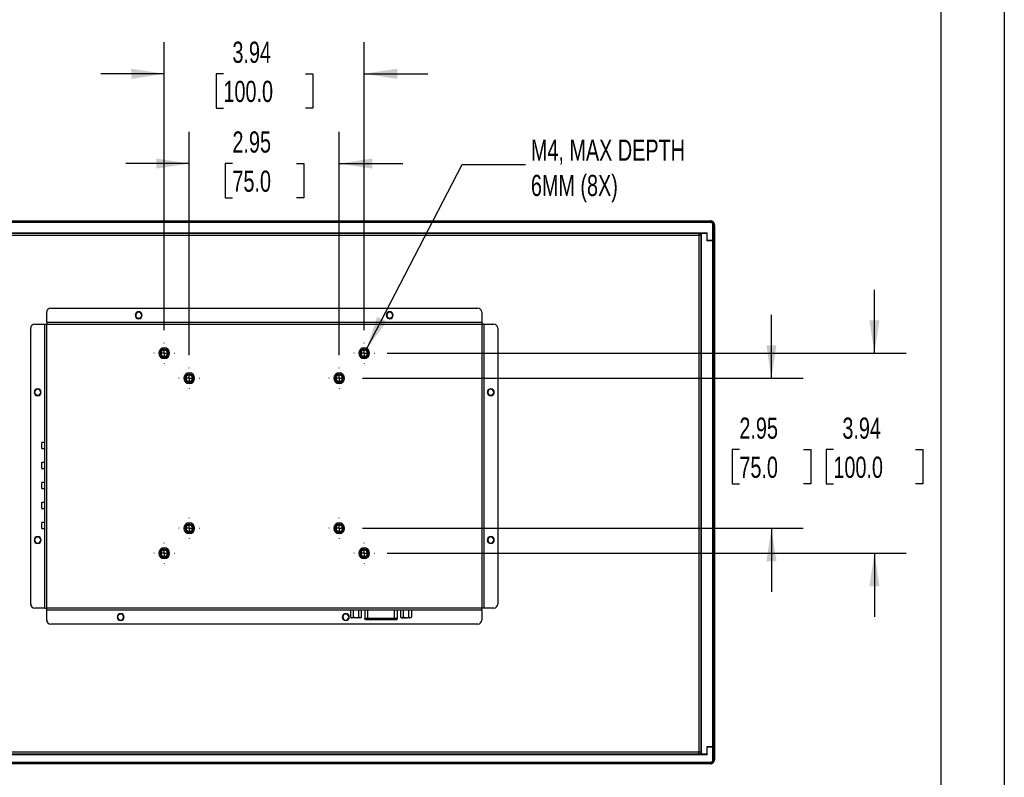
# Model space of a CAD drawing. Header units: inches. Extents: x 0 to 55, y 0 to 42.5.
# Tile 4 of 5: x 35.6 to 55, y 11.7 to 26.7. Entities that reach past the tile are written whole.
import ezdxf

# ---------------------------------------------------------------- set-up
doc = ezdxf.new("R2010")
doc.units = ezdxf.units.IN
doc.header["$LTSCALE"] = 5
doc.header["$MEASUREMENT"] = 0
doc.linetypes.add('CENTERX2', pattern=[0.8, 0.5, -0.1, 0.1, -0.1])
doc.layers.add('CENTER', color=40, linetype='CENTERX2')
doc.layers.add('DIMENSIONS', color=140, linetype='Continuous', lineweight=25)
doc.layers.add('TEXT', color=140, linetype='Continuous', lineweight=25)
doc.styles.add('SLDTEXTSTYLE0', font='TXT', dxfattribs={"width": 0.7})
doc.dimstyles.new('SLDDIMSTYLE1', dxfattribs={"dimtxt": 0.424805, "dimasz": 0.65, "dimexe": 0, "dimexo": 0.0625, "dimgap": 0.106201, "dimtad": 0, "dimtih": 1, "dimtoh": 1, "dimrnd": 1e-09, "dimzin": 12, "dimdsep": 46, "dimtxsty": 'SLDTEXTSTYLE0', "dimsah": 1, "dimcen": 0.09, "dimadec": 0, "dimazin": 3, "dimtfac": 1, "dimtmove": 0, "dimatfit": 0, "dimfxl": 0, "dimfrac": 2, "dimtolj": 1, "dimtzin": 12, "dimarcsym": 0})
doc.dimstyles.new('SLDDIMSTYLE2', dxfattribs={"dimtxt": 0.18, "dimasz": 0.65, "dimexe": 0, "dimexo": 0.0625, "dimgap": 0, "dimtad": 0, "dimtih": 1, "dimtoh": 1, "dimdec": 0, "dimrnd": 1e-09, "dimzin": 0, "dimdsep": 46, "dimtxsty": 'Standard', "dimsah": 1, "dimcen": 0.09, "dimadec": 0, "dimazin": 0, "dimtfac": 0.65, "dimtdec": 0, "dimtofl": 0, "dimtmove": 0, "dimatfit": 3, "dimfxl": 0, "dimfrac": 2, "dimtolj": 1, "dimtzin": 0, "dimarcsym": 0})

# ---------------------------------------------------------------- blocks, each defined once
blk = doc.blocks.new('_D_6')
at = {"layer": 'DIMENSIONS'}
for p, q in [((50.415, 19.604), (50.415, 20.854)), ((42.36, 19.604), (51.04, 19.604)), ((49.784, 18.198), (49.641, 18.198)), ((49.641, 18.198), (49.641, 17.523)), ((51.046, 18.198), (51.189, 18.198)), ((51.189, 18.198), (51.189, 17.523)), ((49.641, 17.523), (49.784, 17.523)), ((51.189, 17.523), (51.046, 17.523)), ((42.36, 16.651), (51.04, 16.651)), ((50.415, 16.651), (50.415, 15.401))]:
    blk.add_line(p, q, dxfattribs=at)
for points in [[(50.415, 19.604), (50.515, 20.254), (50.315, 20.254)], [(50.415, 16.651), (50.315, 16.001), (50.515, 16.001)]]:
    blk.add_solid(points, dxfattribs=at)
at = {"layer": 'DIMENSIONS', "char_height": 0.4167, "attachment_point": 1, "style": 'SLDTEXTSTYLE0'}
for s, insert in [('2.95', (49.784, 18.83)), ('75.0', (49.784, 18.06))]:
    blk.add_mtext(s, dxfattribs=dict(at, insert=insert))
blk = doc.blocks.new('_D_7')
at = {"layer": 'DIMENSIONS'}
for p, q in [((52.443, 20.096), (52.443, 21.346)), ((42.852, 20.096), (53.068, 20.096)), ((51.635, 18.198), (51.493, 18.198)), ((51.493, 18.198), (51.493, 17.523)), ((53.251, 18.198), (53.394, 18.198)), ((53.394, 18.198), (53.394, 17.523)), ((51.493, 17.523), (51.635, 17.523)), ((53.394, 17.523), (53.251, 17.523)), ((42.852, 16.159), (53.068, 16.159)), ((52.443, 16.159), (52.443, 14.909))]:
    blk.add_line(p, q, dxfattribs=at)
for points in [[(52.443, 20.096), (52.543, 20.746), (52.343, 20.746)], [(52.443, 16.159), (52.343, 15.509), (52.543, 15.509)]]:
    blk.add_solid(points, dxfattribs=at)
at = {"layer": 'DIMENSIONS', "char_height": 0.4167, "attachment_point": 1, "style": 'SLDTEXTSTYLE0'}
for s, insert in [('3.94', (51.812, 18.83)), ('100.0', (51.635, 18.06))]:
    blk.add_mtext(s, dxfattribs=dict(at, insert=insert))
blk = doc.blocks.new('_D_8')
at = {"layer": 'DIMENSIONS'}
for p, q in [((38.952, 20.06), (38.952, 24.453)), ((41.904, 20.06), (41.904, 24.453)), ((38.952, 23.828), (37.702, 23.828)), ((39.802, 23.828), (39.659, 23.828)), ((39.659, 23.828), (39.659, 23.153)), ((41.064, 23.828), (41.207, 23.828)), ((41.207, 23.828), (41.207, 23.153)), ((41.904, 23.828), (43.154, 23.828)), ((39.659, 23.153), (39.802, 23.153)), ((41.207, 23.153), (41.064, 23.153))]:
    blk.add_line(p, q, dxfattribs=at)
for points in [[(38.952, 23.828), (38.302, 23.928), (38.302, 23.728)], [(41.904, 23.828), (42.554, 23.728), (42.554, 23.928)]]:
    blk.add_solid(points, dxfattribs=at)
at = {"layer": 'DIMENSIONS', "char_height": 0.4167, "attachment_point": 1, "style": 'SLDTEXTSTYLE0'}
for s, insert in [('2.95', (39.802, 24.461)), ('75.0', (39.802, 23.69))]:
    blk.add_mtext(s, dxfattribs=dict(at, insert=insert))
blk = doc.blocks.new('_D_9')
at = {"layer": 'DIMENSIONS'}
for p, q in [((38.46, 20.552), (38.46, 26.22)), ((42.397, 20.552), (42.397, 26.22)), ((38.46, 25.595), (37.21, 25.595)), ((39.625, 25.595), (39.482, 25.595)), ((39.482, 25.595), (39.482, 24.92)), ((41.241, 25.595), (41.383, 25.595)), ((41.383, 25.595), (41.383, 24.92)), ((42.397, 25.595), (43.647, 25.595)), ((39.482, 24.92), (39.625, 24.92)), ((41.383, 24.92), (41.241, 24.92))]:
    blk.add_line(p, q, dxfattribs=at)
for points in [[(38.46, 25.595), (37.81, 25.695), (37.81, 25.495)], [(42.397, 25.595), (43.047, 25.495), (43.047, 25.695)]]:
    blk.add_solid(points, dxfattribs=at)
at = {"layer": 'DIMENSIONS', "char_height": 0.4167, "attachment_point": 1, "style": 'SLDTEXTSTYLE0'}
for s, insert in [('3.94', (39.802, 26.227)), ('100.0', (39.625, 25.457))]:
    blk.add_mtext(s, dxfattribs=dict(at, insert=insert))
blk = doc.blocks.new('SW_CENTERMARKSYMBOL_0')
at = {"layer": 'CENTER', "color": 0}
for p, q in [((0, 0.2), (0, 0.206)), ((-0.2, 0), (-0.206, 0)), ((0, 0), (-0.1, 0)), ((0, 0), (0, 0.1)), ((0, 0), (0, -0.1)), ((0, 0), (0.1, 0)), ((0.2, 0), (0.206, 0)), ((0, -0.2), (0, -0.206))]:
    blk.add_line(p, q, dxfattribs=at)
blk = doc.blocks.new('SW_CENTERMARKSYMBOL_1')
at = {"layer": 'CENTER', "color": 0}
for p, q in [((0, 0.2), (0, 0.206)), ((-0.2, 0), (-0.206, 0)), ((0, 0), (-0.1, 0)), ((0, 0), (0, 0.1)), ((0, 0), (0, -0.1)), ((0, 0), (0.1, 0)), ((0.2, 0), (0.206, 0)), ((0, -0.2), (0, -0.206))]:
    blk.add_line(p, q, dxfattribs=at)
blk = doc.blocks.new('SW_CENTERMARKSYMBOL_2')
at = {"layer": 'CENTER', "color": 0}
for p, q in [((0, 0.2), (0, 0.206)), ((-0.2, 0), (-0.206, 0)), ((0, 0), (-0.1, 0)), ((0, 0), (0, 0.1)), ((0, 0), (0, -0.1)), ((0, 0), (0.1, 0)), ((0.2, 0), (0.206, 0)), ((0, -0.2), (0, -0.206))]:
    blk.add_line(p, q, dxfattribs=at)
blk = doc.blocks.new('SW_CENTERMARKSYMBOL_3')
at = {"layer": 'CENTER', "color": 0}
for p, q in [((0, 0.2), (0, 0.206)), ((-0.2, 0), (-0.206, 0)), ((0, 0), (-0.1, 0)), ((0, 0), (0, 0.1)), ((0, 0), (0, -0.1)), ((0, 0), (0.1, 0)), ((0.2, 0), (0.206, 0)), ((0, -0.2), (0, -0.206))]:
    blk.add_line(p, q, dxfattribs=at)
blk = doc.blocks.new('SW_CENTERMARKSYMBOL_4')
at = {"layer": 'CENTER', "color": 0}
for p, q in [((0, 0.2), (0, 0.206)), ((-0.2, 0), (-0.206, 0)), ((0, 0), (-0.1, 0)), ((0, 0), (0, 0.1)), ((0, 0), (0, -0.1)), ((0, 0), (0.1, 0)), ((0.2, 0), (0.206, 0)), ((0, -0.2), (0, -0.206))]:
    blk.add_line(p, q, dxfattribs=at)
blk = doc.blocks.new('SW_CENTERMARKSYMBOL_5')
at = {"layer": 'CENTER', "color": 0}
for p, q in [((0, 0.2), (0, 0.206)), ((-0.2, 0), (-0.206, 0)), ((0, 0), (-0.1, 0)), ((0, 0), (0, 0.1)), ((0, 0), (0, -0.1)), ((0, 0), (0.1, 0)), ((0.2, 0), (0.206, 0)), ((0, -0.2), (0, -0.206))]:
    blk.add_line(p, q, dxfattribs=at)
blk = doc.blocks.new('SW_CENTERMARKSYMBOL_6')
at = {"layer": 'CENTER', "color": 0}
for p, q in [((0, 0.2), (0, 0.206)), ((-0.2, 0), (-0.206, 0)), ((0, 0), (-0.1, 0)), ((0, 0), (0, 0.1)), ((0, 0), (0, -0.1)), ((0, 0), (0.1, 0)), ((0.2, 0), (0.206, 0)), ((0, -0.2), (0, -0.206))]:
    blk.add_line(p, q, dxfattribs=at)
blk = doc.blocks.new('SW_CENTERMARKSYMBOL_7')
at = {"layer": 'CENTER', "color": 0}
for p, q in [((0, 0.2), (0, 0.206)), ((-0.2, 0), (-0.206, 0)), ((0, 0), (-0.1, 0)), ((0, 0), (0, 0.1)), ((0, 0), (0, -0.1)), ((0, 0), (0.1, 0)), ((0.2, 0), (0.206, 0)), ((0, -0.2), (0, -0.206))]:
    blk.add_line(p, q, dxfattribs=at)

msp = doc.modelspace()

# ---------------------------------------------------------------- linework, layer by layer
at = {"color": 7, "linetype": 'Continuous'}
msp.add_line((55, 42.501), (55, 0.001), dxfattribs=at)
for p, q in [((31.641, 22.703), (49.215, 22.703)), ((49.215, 22.691), (31.641, 22.691)), ((49.215, 22.703), (49.215, 22.697)), ((49.215, 22.671), (31.641, 22.671)), ((49.262, 22.316), (49.262, 22.624)), ((49.282, 22.419), (49.282, 22.624)), ((49.287, 22.624), (49.287, 12.095)), ((49.287, 22.624), (49.293, 22.624)), ((49.293, 22.624), (49.293, 12.095)), ((31.708, 22.466), (49.148, 22.466)), ((31.869, 22.458), (48.987, 22.458)), ((31.869, 22.419), (48.987, 22.419)), ((48.987, 22.458), (48.987, 22.419)), ((48.987, 22.458), (49.026, 22.458)), ((48.987, 22.419), (48.987, 12.242)), ((49.026, 22.419), (48.987, 22.419)), ((49.026, 22.419), (49.026, 22.458)), ((49.026, 22.419), (49.026, 12.242)), ((49.034, 22.419), (49.026, 22.419)), ((49.026, 22.419), (49.034, 22.419)), ((49.034, 22.458), (49.034, 12.202)), ((49.034, 22.458), (49.14, 22.458)), ((49.14, 22.458), (49.14, 22.308)), ((49.148, 22.419), (49.14, 22.419)), ((49.14, 22.419), (49.148, 22.419)), ((49.262, 22.308), (49.14, 22.308)), ((49.148, 22.316), (49.148, 22.466)), ((49.262, 22.316), (49.148, 22.316)), ((49.282, 22.419), (49.262, 22.419)), ((49.262, 22.419), (49.282, 22.419)), ((49.262, 12.352), (49.262, 22.308)), ((49.282, 12.242), (49.282, 22.419)), ((36.223, 20.982), (44.633, 20.982)), ((36.145, 20.706), (36.145, 20.903)), ((44.711, 20.903), (44.711, 20.706)), ((35.83, 15.159), (35.83, 20.588)), ((35.908, 20.667), (36.105, 20.667)), ((36.105, 15.08), (36.105, 20.667)), ((36.105, 20.667), (36.145, 20.667)), ((36.145, 20.706), (44.711, 20.706)), ((36.145, 20.706), (36.145, 20.667)), ((36.145, 15.08), (36.145, 20.667)), ((36.145, 20.667), (44.711, 20.667)), ((44.711, 20.706), (44.711, 20.667)), ((44.711, 20.667), (44.711, 15.08)), ((44.751, 20.667), (44.711, 20.667)), ((44.751, 20.667), (44.751, 15.08)), ((44.751, 20.667), (44.948, 20.667)), ((45.026, 20.588), (45.026, 15.159)), ((38.381, 20.096), (38.387, 20.096)), ((38.523, 20.096), (38.521, 20.109)), ((38.523, 20.096), (38.521, 20.109)), ((38.521, 20.083), (38.523, 20.096)), ((38.521, 20.083), (38.523, 20.096)), ((38.535, 20.096), (38.523, 20.096)), ((38.538, 20.096), (38.538, 20.096)), ((42.318, 20.096), (42.324, 20.096)), ((42.46, 20.096), (42.458, 20.109)), ((42.46, 20.096), (42.458, 20.109)), ((42.458, 20.083), (42.46, 20.096)), ((42.458, 20.083), (42.46, 20.096)), ((42.472, 20.096), (42.46, 20.096)), ((42.475, 20.096), (42.475, 20.096)), ((38.873, 19.604), (38.879, 19.604)), ((39.015, 19.604), (39.013, 19.617)), ((39.015, 19.604), (39.013, 19.617)), ((39.013, 19.591), (39.015, 19.604)), ((39.013, 19.591), (39.015, 19.604)), ((39.027, 19.604), (39.016, 19.604)), ((39.03, 19.604), (39.03, 19.604)), ((41.826, 19.604), (41.832, 19.604)), ((41.968, 19.604), (41.965, 19.617)), ((41.968, 19.604), (41.965, 19.617)), ((41.965, 19.591), (41.968, 19.604)), ((41.965, 19.591), (41.968, 19.604)), ((41.98, 19.604), (41.968, 19.604)), ((41.983, 19.604), (41.983, 19.604)), ((36.105, 18.34), (36.046, 18.34)), ((36.046, 18.222), (36.105, 18.222)), ((36.105, 17.946), (36.046, 17.946)), ((36.046, 17.828), (36.105, 17.828)), ((36.105, 17.553), (36.046, 17.553)), ((36.046, 17.434), (36.105, 17.434)), ((36.105, 17.159), (36.046, 17.159)), ((36.046, 17.041), (36.105, 17.041)), ((36.105, 16.765), (36.046, 16.765)), ((36.046, 16.647), (36.105, 16.647)), ((38.873, 16.651), (38.879, 16.651)), ((39.015, 16.651), (39.013, 16.664)), ((39.015, 16.651), (39.013, 16.664)), ((39.013, 16.638), (39.015, 16.651)), ((39.013, 16.638), (39.015, 16.651)), ((39.027, 16.651), (39.016, 16.651)), ((39.03, 16.651), (39.03, 16.651)), ((41.826, 16.651), (41.832, 16.651)), ((41.968, 16.651), (41.965, 16.664)), ((41.968, 16.651), (41.965, 16.664)), ((41.965, 16.638), (41.968, 16.651)), ((41.965, 16.638), (41.968, 16.651)), ((41.98, 16.651), (41.968, 16.651)), ((41.983, 16.651), (41.983, 16.651)), ((38.381, 16.159), (38.387, 16.159)), ((38.523, 16.159), (38.521, 16.172)), ((38.523, 16.159), (38.521, 16.172)), ((38.521, 16.146), (38.523, 16.159)), ((38.521, 16.146), (38.523, 16.159)), ((38.535, 16.159), (38.523, 16.159)), ((38.538, 16.159), (38.538, 16.159)), ((42.318, 16.159), (42.324, 16.159)), ((42.46, 16.159), (42.458, 16.172)), ((42.46, 16.159), (42.458, 16.172)), ((42.458, 16.146), (42.46, 16.159)), ((42.458, 16.146), (42.46, 16.159)), ((42.472, 16.159), (42.46, 16.159)), ((42.475, 16.159), (42.475, 16.159)), ((36.105, 15.08), (35.908, 15.08)), ((36.105, 15.08), (36.145, 15.08)), ((36.145, 15.041), (36.145, 15.08)), ((44.711, 15.08), (36.145, 15.08)), ((44.711, 15.041), (36.145, 15.041)), ((36.145, 14.844), (36.145, 15.041)), ((42.13, 15.041), (42.13, 14.905)), ((42.184, 14.905), (42.184, 15.041)), ((42.29, 14.905), (42.29, 15.041)), ((42.343, 14.905), (42.343, 15.041)), ((42.407, 15.041), (42.407, 14.873)), ((42.47, 14.873), (42.47, 15.041)), ((42.987, 15.041), (42.987, 14.873)), ((43.05, 14.873), (43.05, 15.041)), ((43.115, 14.905), (43.115, 15.041)), ((43.168, 14.905), (43.168, 15.041)), ((43.274, 14.905), (43.274, 15.041)), ((43.327, 15.041), (43.327, 14.905)), ((44.751, 15.08), (44.711, 15.08)), ((44.711, 15.041), (44.711, 15.08)), ((44.711, 15.041), (44.711, 14.844)), ((44.948, 15.08), (44.751, 15.08)), ((44.633, 14.765), (36.223, 14.765)), ((42.152, 14.891), (42.144, 14.891)), ((42.162, 14.891), (42.152, 14.891)), ((42.227, 14.891), (42.162, 14.891)), ((42.246, 14.891), (42.227, 14.891)), ((42.312, 14.891), (42.246, 14.891)), ((42.321, 14.891), (42.312, 14.891)), ((42.329, 14.891), (42.321, 14.891)), ((42.47, 14.873), (42.407, 14.873)), ((42.423, 14.858), (42.47, 14.858)), ((42.47, 14.858), (42.47, 14.873)), ((42.987, 14.873), (42.47, 14.873)), ((42.47, 14.858), (42.987, 14.858)), ((42.987, 14.873), (42.987, 14.858)), ((43.05, 14.873), (42.987, 14.873)), ((42.987, 14.858), (43.035, 14.858)), ((43.137, 14.891), (43.128, 14.891)), ((43.146, 14.891), (43.137, 14.891)), ((43.15, 14.891), (43.206, 14.891)), ((43.212, 14.891), (43.23, 14.891)), ((43.296, 14.891), (43.23, 14.891)), ((43.305, 14.891), (43.296, 14.891)), ((43.313, 14.891), (43.305, 14.891)), ((48.987, 12.242), (31.869, 12.242)), ((49.026, 12.242), (48.987, 12.242)), ((48.987, 12.202), (48.987, 12.242)), ((49.026, 12.242), (49.026, 12.202)), ((49.026, 12.242), (49.034, 12.242)), ((49.034, 12.242), (49.026, 12.242)), ((49.14, 12.352), (49.14, 12.202)), ((49.262, 12.352), (49.14, 12.352)), ((49.14, 12.242), (49.148, 12.242)), ((49.148, 12.242), (49.14, 12.242)), ((49.148, 12.194), (49.148, 12.344)), ((49.262, 12.344), (49.148, 12.344)), ((49.262, 12.095), (49.262, 12.344)), ((49.262, 12.242), (49.282, 12.242)), ((49.282, 12.242), (49.262, 12.242)), ((49.282, 12.242), (49.282, 12.095)), ((31.641, 12.048), (49.215, 12.048)), ((31.641, 12.028), (49.215, 12.028)), ((49.148, 12.194), (31.708, 12.194)), ((48.987, 12.202), (31.869, 12.202)), ((49.026, 12.202), (48.987, 12.202)), ((49.14, 12.202), (49.034, 12.202)), ((49.215, 12.022), (49.215, 12.016)), ((49.293, 12.095), (49.287, 12.095)), ((49.215, 12.016), (31.641, 12.016))]:
    msp.add_line(p, q)
for centre, radius, start, end in [((49.215, 22.624), 0.0669, 0, 90), ((49.215, 22.624), 0.0472, 0, 90), ((36.223, 20.903), 0.0787, 90, 180), ((44.633, 20.903), 0.0787, 0, 90), ((37.956, 20.844), 0.0689, 0, 180), ((37.956, 20.844), 0.0689, 180, 0), ((37.956, 20.844), 0.0591, 0, 180), ((37.956, 20.844), 0.0591, 180, 0), ((42.9, 20.844), 0.0689, 0, 180), ((42.9, 20.844), 0.0689, 180, 0), ((42.9, 20.844), 0.0591, 0, 180), ((42.9, 20.844), 0.0591, 180, 0), ((35.908, 20.588), 0.0787, 90, 180), ((44.948, 20.588), 0.0787, 0, 90), ((38.46, 20.096), 0.106, 0, 180), ((38.46, 20.096), 0.106, 360, 180), ((38.46, 20.096), 0.0827, 0, 180), ((38.46, 20.096), 0.0787, 0, 180), ((42.397, 20.096), 0.106, 0, 180), ((42.397, 20.096), 0.106, 360, 180), ((42.397, 20.096), 0.0827, 0, 180), ((42.397, 20.096), 0.0787, 0, 180), ((38.46, 20.096), 0.106, 180, 0), ((38.46, 20.096), 0.106, 180, 360), ((38.46, 20.096), 0.0827, 180, 0), ((38.46, 20.096), 0.0787, 180, 0), ((38.46, 20.096), 0.0636, 294.4317, 354.5968), ((42.397, 20.096), 0.106, 180, 0), ((42.397, 20.096), 0.106, 180, 360), ((42.397, 20.096), 0.0827, 180, 0), ((42.397, 20.096), 0.0787, 180, 0), ((42.397, 20.096), 0.0636, 294.4317, 354.5968), ((38.952, 19.604), 0.106, 0, 180), ((38.952, 19.604), 0.106, 360, 180), ((38.952, 19.604), 0.106, 180, 0), ((38.952, 19.604), 0.106, 180, 360), ((38.952, 19.604), 0.0827, 0, 180), ((38.952, 19.604), 0.0827, 180, 0), ((38.952, 19.604), 0.0787, 0, 180), ((38.952, 19.604), 0.0787, 180, 0), ((38.952, 19.604), 0.0636, 294.4317, 354.5968), ((41.904, 19.604), 0.106, 0, 180), ((41.904, 19.604), 0.106, 360, 180), ((41.904, 19.604), 0.106, 180, 0), ((41.904, 19.604), 0.106, 180, 360), ((41.904, 19.604), 0.0827, 0, 180), ((41.904, 19.604), 0.0827, 180, 0), ((41.904, 19.604), 0.0787, 0, 180), ((41.904, 19.604), 0.0787, 180, 0), ((41.904, 19.604), 0.0636, 294.4317, 354.5968), ((35.967, 19.328), 0.0689, 0, 180), ((44.889, 19.328), 0.0689, 0, 180), ((35.967, 19.328), 0.0689, 180, 0), ((35.967, 19.328), 0.0591, 0, 180), ((35.967, 19.328), 0.0591, 180, 0), ((44.889, 19.328), 0.0689, 180, 0), ((44.889, 19.328), 0.0591, 0, 180), ((44.889, 19.328), 0.0591, 180, 0), ((38.952, 16.651), 0.106, 0, 180), ((38.952, 16.651), 0.106, 360, 180), ((38.952, 16.651), 0.0827, 0, 180), ((38.952, 16.651), 0.0787, 0, 180), ((41.904, 16.651), 0.106, 0, 180), ((41.904, 16.651), 0.106, 360, 180), ((41.904, 16.651), 0.0827, 0, 180), ((41.904, 16.651), 0.0787, 0, 180), ((35.967, 16.419), 0.0689, 0, 180), ((38.952, 16.651), 0.106, 180, 0), ((38.952, 16.651), 0.106, 180, 360), ((38.952, 16.651), 0.0827, 180, 0), ((38.952, 16.651), 0.0787, 180, 0), ((38.952, 16.651), 0.0636, 294.4317, 354.5968), ((41.904, 16.651), 0.106, 180, 0), ((41.904, 16.651), 0.106, 180, 360), ((41.904, 16.651), 0.0827, 180, 0), ((41.904, 16.651), 0.0787, 180, 0), ((44.889, 16.419), 0.0689, 0, 180), ((35.967, 16.419), 0.0689, 180, 0), ((35.967, 16.419), 0.0591, 0, 180), ((35.967, 16.419), 0.0591, 180, 0), ((44.889, 16.419), 0.0689, 180, 0), ((44.889, 16.419), 0.0591, 0, 180), ((44.889, 16.419), 0.0591, 180, 0), ((38.46, 16.159), 0.106, 0, 180), ((38.46, 16.159), 0.106, 360, 180), ((38.46, 16.159), 0.106, 180, 0), ((38.46, 16.159), 0.106, 180, 360), ((38.46, 16.159), 0.0827, 0, 180), ((38.46, 16.159), 0.0827, 180, 0), ((38.46, 16.159), 0.0787, 0, 180), ((38.46, 16.159), 0.0787, 180, 0), ((38.46, 16.159), 0.0636, 294.4317, 354.5968), ((42.397, 16.159), 0.106, 0, 180), ((42.397, 16.159), 0.106, 360, 180), ((42.397, 16.159), 0.106, 180, 0), ((42.397, 16.159), 0.106, 180, 360), ((42.397, 16.159), 0.0827, 0, 180), ((42.397, 16.159), 0.0827, 180, 0), ((42.397, 16.159), 0.0787, 0, 180), ((42.397, 16.159), 0.0787, 180, 0), ((42.397, 16.159), 0.0636, 294.4317, 354.5968), ((35.908, 15.159), 0.0787, 180, 270), ((44.948, 15.159), 0.0787, 270, 0), ((37.601, 14.903), 0.0689, 0, 180), ((37.601, 14.903), 0.0591, 0, 180), ((42.034, 14.903), 0.0689, 0, 180), ((42.034, 14.903), 0.0591, 0, 180), ((36.223, 14.844), 0.0787, 180, 270), ((37.601, 14.903), 0.0689, 180, 0), ((37.601, 14.903), 0.0591, 180, 0), ((42.034, 14.903), 0.0689, 180, 0), ((42.034, 14.903), 0.0591, 180, 0), ((42.144, 14.905), 0.0138, 220.826, 270), ((42.329, 14.905), 0.0138, 270, 321.0897), ((42.329, 14.905), 0.0138, 340.5071, 360), ((43.128, 14.905), 0.0138, 180.8819, 269.9972), ((43.313, 14.905), 0.0138, 270.0028, 321.0961), ((43.313, 14.905), 0.0138, 340.4946, 0), ((44.633, 14.844), 0.0787, 270, 0), ((49.215, 12.095), 0.0472, 270, 0), ((49.215, 12.095), 0.0669, 270, 0)]:
    msp.add_arc(centre, radius, start, end)
for points, knots in [([(49.293, 22.624), (49.293, 22.634), (49.291, 22.645), (49.283, 22.664), (49.278, 22.673), (49.263, 22.687), (49.254, 22.693), (49.235, 22.701), (49.225, 22.703), (49.215, 22.703)], [0, 0, 0, 0, 0.25, 0.25, 0.5, 0.5, 0.75, 0.75, 1, 1, 1, 1]), ([(49.215, 22.697), (49.224, 22.697), (49.234, 22.695), (49.251, 22.688), (49.259, 22.682), (49.273, 22.669), (49.278, 22.661), (49.286, 22.643), (49.287, 22.634), (49.287, 22.624)], [0, 0, 0, 0, 0.25, 0.25, 0.5, 0.5, 0.75, 0.75, 1, 1, 1, 1]), ([(38.387, 20.096), (38.387, 20.105), (38.39, 20.115), (38.397, 20.132), (38.403, 20.139), (38.416, 20.152), (38.424, 20.157), (38.442, 20.163), (38.451, 20.164), (38.468, 20.164), (38.477, 20.162), (38.493, 20.154), (38.5, 20.149), (38.512, 20.136), (38.517, 20.129), (38.522, 20.113), (38.524, 20.104), (38.523, 20.096)], [0, 0, 0, 0, 0.125, 0.125, 0.25, 0.25, 0.375, 0.375, 0.5, 0.5, 0.625, 0.625, 0.75, 0.75, 0.875, 0.875, 1, 1, 1, 1]), ([(42.324, 20.096), (42.324, 20.105), (42.327, 20.115), (42.334, 20.132), (42.34, 20.139), (42.354, 20.152), (42.361, 20.157), (42.379, 20.163), (42.388, 20.164), (42.405, 20.164), (42.414, 20.162), (42.43, 20.154), (42.437, 20.149), (42.449, 20.136), (42.454, 20.129), (42.459, 20.113), (42.461, 20.104), (42.46, 20.096)], [0, 0, 0, 0, 0.125, 0.125, 0.25, 0.25, 0.375, 0.375, 0.5, 0.5, 0.625, 0.625, 0.75, 0.75, 0.875, 0.875, 1, 1, 1, 1]), ([(38.387, 20.096), (38.386, 20.083), (38.389, 20.07), (38.401, 20.048), (38.41, 20.038), (38.432, 20.024), (38.445, 20.02), (38.472, 20.018), (38.485, 20.021), (38.497, 20.027)], [0, 0, 0, 0, 0.25, 0.25, 0.5, 0.5, 0.75, 0.75, 1, 1, 1, 1]), ([(38.523, 20.096), (38.523, 20.104), (38.521, 20.112), (38.515, 20.128), (38.51, 20.135), (38.499, 20.147), (38.492, 20.151), (38.476, 20.158), (38.468, 20.159), (38.451, 20.159), (38.443, 20.158), (38.427, 20.151), (38.42, 20.147), (38.409, 20.135), (38.404, 20.128), (38.398, 20.112), (38.396, 20.104), (38.396, 20.096)], [0, 0, 0, 0, 0.125, 0.125, 0.25, 0.25, 0.375, 0.375, 0.5, 0.5, 0.625, 0.625, 0.75, 0.75, 0.875, 0.875, 1, 1, 1, 1]), ([(38.396, 20.096), (38.396, 20.085), (38.399, 20.075), (38.409, 20.056), (38.416, 20.048), (38.434, 20.037), (38.444, 20.033), (38.465, 20.032), (38.476, 20.034), (38.486, 20.038)], [0, 0, 0, 0, 0.25, 0.25, 0.5, 0.5, 0.75, 0.75, 1, 1, 1, 1]), ([(38.486, 20.038), (38.498, 20.041), (38.509, 20.048), (38.527, 20.068), (38.533, 20.081), (38.535, 20.096)], [0, 0, 0, 0, 0.5, 0.5, 1, 1, 1, 1]), ([(38.497, 20.027), (38.51, 20.034), (38.52, 20.044), (38.534, 20.068), (38.538, 20.082), (38.538, 20.096)], [0, 0, 0, 0, 0.5, 0.5, 1, 1, 1, 1]), ([(42.324, 20.096), (42.323, 20.083), (42.326, 20.07), (42.338, 20.048), (42.347, 20.038), (42.369, 20.024), (42.382, 20.02), (42.409, 20.018), (42.422, 20.021), (42.434, 20.027)], [0, 0, 0, 0, 0.25, 0.25, 0.5, 0.5, 0.75, 0.75, 1, 1, 1, 1]), ([(42.46, 20.096), (42.46, 20.104), (42.459, 20.112), (42.452, 20.128), (42.447, 20.135), (42.436, 20.147), (42.429, 20.151), (42.413, 20.158), (42.405, 20.159), (42.388, 20.159), (42.38, 20.158), (42.364, 20.151), (42.357, 20.147), (42.346, 20.135), (42.341, 20.128), (42.335, 20.112), (42.333, 20.104), (42.333, 20.096)], [0, 0, 0, 0, 0.125, 0.125, 0.25, 0.25, 0.375, 0.375, 0.5, 0.5, 0.625, 0.625, 0.75, 0.75, 0.875, 0.875, 1, 1, 1, 1]), ([(42.333, 20.096), (42.333, 20.085), (42.336, 20.075), (42.346, 20.056), (42.353, 20.048), (42.371, 20.037), (42.381, 20.033), (42.402, 20.032), (42.413, 20.034), (42.423, 20.038)], [0, 0, 0, 0, 0.25, 0.25, 0.5, 0.5, 0.75, 0.75, 1, 1, 1, 1]), ([(42.423, 20.038), (42.435, 20.041), (42.446, 20.048), (42.464, 20.068), (42.47, 20.081), (42.472, 20.096)], [0, 0, 0, 0, 0.5, 0.5, 1, 1, 1, 1]), ([(42.434, 20.027), (42.447, 20.034), (42.457, 20.044), (42.471, 20.068), (42.475, 20.082), (42.475, 20.096)], [0, 0, 0, 0, 0.5, 0.5, 1, 1, 1, 1]), ([(38.879, 19.604), (38.879, 19.613), (38.882, 19.623), (38.889, 19.64), (38.895, 19.647), (38.909, 19.66), (38.917, 19.665), (38.934, 19.671), (38.943, 19.672), (38.961, 19.672), (38.969, 19.669), (38.985, 19.662), (38.993, 19.657), (39.004, 19.644), (39.009, 19.637), (39.015, 19.621), (39.016, 19.612), (39.016, 19.604)], [0, 0, 0, 0, 0.125, 0.125, 0.25, 0.25, 0.375, 0.375, 0.5, 0.5, 0.625, 0.625, 0.75, 0.75, 0.875, 0.875, 1, 1, 1, 1]), ([(38.879, 19.604), (38.879, 19.591), (38.881, 19.578), (38.893, 19.556), (38.902, 19.546), (38.924, 19.532), (38.937, 19.527), (38.964, 19.526), (38.977, 19.529), (38.989, 19.535)], [0, 0, 0, 0, 0.25, 0.25, 0.5, 0.5, 0.75, 0.75, 1, 1, 1, 1]), ([(39.015, 19.604), (39.015, 19.612), (39.014, 19.62), (39.007, 19.636), (39.003, 19.643), (38.991, 19.655), (38.984, 19.659), (38.968, 19.666), (38.96, 19.667), (38.943, 19.667), (38.935, 19.666), (38.92, 19.659), (38.913, 19.655), (38.901, 19.643), (38.896, 19.636), (38.89, 19.62), (38.888, 19.612), (38.888, 19.604)], [0, 0, 0, 0, 0.125, 0.125, 0.25, 0.25, 0.375, 0.375, 0.5, 0.5, 0.625, 0.625, 0.75, 0.75, 0.875, 0.875, 1, 1, 1, 1]), ([(38.888, 19.604), (38.888, 19.593), (38.891, 19.583), (38.901, 19.564), (38.908, 19.556), (38.926, 19.544), (38.936, 19.541), (38.958, 19.539), (38.968, 19.541), (38.978, 19.546)], [0, 0, 0, 0, 0.25, 0.25, 0.5, 0.5, 0.75, 0.75, 1, 1, 1, 1]), ([(38.978, 19.546), (38.99, 19.549), (39.001, 19.556), (39.019, 19.576), (39.025, 19.589), (39.027, 19.604)], [0, 0, 0, 0, 0.5, 0.5, 1, 1, 1, 1]), ([(38.989, 19.535), (39.002, 19.542), (39.012, 19.552), (39.026, 19.576), (39.03, 19.59), (39.03, 19.604)], [0, 0, 0, 0, 0.5, 0.5, 1, 1, 1, 1]), ([(41.832, 19.604), (41.831, 19.591), (41.834, 19.578), (41.846, 19.556), (41.855, 19.546), (41.877, 19.532), (41.89, 19.527), (41.916, 19.526), (41.93, 19.529), (41.942, 19.535)], [0, 0, 0, 0, 0.25, 0.25, 0.5, 0.5, 0.75, 0.75, 1, 1, 1, 1]), ([(41.832, 19.604), (41.832, 19.613), (41.834, 19.623), (41.842, 19.64), (41.848, 19.647), (41.861, 19.66), (41.869, 19.665), (41.886, 19.671), (41.895, 19.672), (41.913, 19.672), (41.922, 19.669), (41.938, 19.662), (41.945, 19.657), (41.957, 19.644), (41.962, 19.637), (41.967, 19.621), (41.969, 19.612), (41.968, 19.604)], [0, 0, 0, 0, 0.125, 0.125, 0.25, 0.25, 0.375, 0.375, 0.5, 0.5, 0.625, 0.625, 0.75, 0.75, 0.875, 0.875, 1, 1, 1, 1]), ([(41.968, 19.604), (41.968, 19.612), (41.966, 19.62), (41.96, 19.636), (41.955, 19.643), (41.944, 19.655), (41.936, 19.659), (41.921, 19.666), (41.913, 19.667), (41.896, 19.667), (41.888, 19.666), (41.872, 19.659), (41.865, 19.655), (41.854, 19.643), (41.849, 19.636), (41.842, 19.62), (41.841, 19.612), (41.841, 19.604)], [0, 0, 0, 0, 0.125, 0.125, 0.25, 0.25, 0.375, 0.375, 0.5, 0.5, 0.625, 0.625, 0.75, 0.75, 0.875, 0.875, 1, 1, 1, 1]), ([(41.841, 19.604), (41.841, 19.593), (41.843, 19.583), (41.854, 19.564), (41.861, 19.556), (41.879, 19.544), (41.889, 19.541), (41.91, 19.539), (41.921, 19.541), (41.931, 19.546)], [0, 0, 0, 0, 0.25, 0.25, 0.5, 0.5, 0.75, 0.75, 1, 1, 1, 1]), ([(41.931, 19.546), (41.943, 19.549), (41.954, 19.556), (41.972, 19.576), (41.978, 19.589), (41.98, 19.604)], [0, 0, 0, 0, 0.5, 0.5, 1, 1, 1, 1]), ([(41.942, 19.535), (41.954, 19.542), (41.965, 19.552), (41.979, 19.576), (41.983, 19.59), (41.983, 19.604)], [0, 0, 0, 0, 0.5, 0.5, 1, 1, 1, 1]), ([(36.046, 18.222), (36.046, 18.222), (36.046, 18.222), (36.046, 18.222), (36.046, 18.223), (36.046, 18.225), (36.046, 18.228), (36.046, 18.234), (36.046, 18.242), (36.046, 18.253), (36.046, 18.266), (36.046, 18.281), (36.046, 18.295), (36.046, 18.309), (36.046, 18.32), (36.046, 18.328), (36.046, 18.334), (36.046, 18.338), (36.046, 18.34), (36.046, 18.34), (36.046, 18.34)], [0, 0, 0, 0, 0.022634, 0.045181, 0.067756, 0.090471, 0.147641, 0.205016, 0.274509, 0.344201, 0.420934, 0.500027, 0.579121, 0.655854, 0.725322, 0.795038, 0.852169, 0.909583, 0.954715, 1, 1, 1, 1]), ([(36.046, 17.828), (36.046, 17.828), (36.046, 17.828), (36.046, 17.829), (36.046, 17.829), (36.046, 17.831), (36.046, 17.834), (36.046, 17.84), (36.046, 17.848), (36.046, 17.86), (36.046, 17.873), (36.046, 17.887), (36.046, 17.902), (36.046, 17.915), (36.046, 17.926), (36.046, 17.934), (36.046, 17.94), (36.046, 17.944), (36.046, 17.946), (36.046, 17.946), (36.046, 17.946)], [0, 0, 0, 0, 0.022634, 0.045181, 0.067756, 0.090471, 0.147641, 0.205016, 0.274509, 0.344201, 0.420934, 0.500027, 0.579121, 0.655854, 0.725322, 0.795038, 0.852169, 0.909583, 0.954715, 1, 1, 1, 1]), ([(36.046, 17.434), (36.046, 17.434), (36.046, 17.435), (36.046, 17.435), (36.046, 17.436), (36.046, 17.437), (36.046, 17.44), (36.046, 17.446), (36.046, 17.455), (36.046, 17.466), (36.046, 17.479), (36.046, 17.493), (36.046, 17.508), (36.046, 17.521), (36.046, 17.532), (36.046, 17.541), (36.046, 17.547), (36.046, 17.55), (36.046, 17.552), (36.046, 17.552), (36.046, 17.553)], [0, 0, 0, 0, 0.022634, 0.045181, 0.067756, 0.090471, 0.147641, 0.205016, 0.274509, 0.344201, 0.420934, 0.500027, 0.579121, 0.655854, 0.725322, 0.795038, 0.852169, 0.909583, 0.954715, 1, 1, 1, 1]), ([(36.046, 17.041), (36.046, 17.041), (36.046, 17.041), (36.046, 17.041), (36.046, 17.042), (36.046, 17.044), (36.046, 17.047), (36.046, 17.053), (36.046, 17.061), (36.046, 17.072), (36.046, 17.085), (36.046, 17.1), (36.046, 17.114), (36.046, 17.127), (36.046, 17.139), (36.046, 17.147), (36.046, 17.153), (36.046, 17.156), (36.046, 17.158), (36.046, 17.159), (36.046, 17.159)], [0, 0, 0, 0, 0.022634, 0.045181, 0.067756, 0.090471, 0.147641, 0.205016, 0.274509, 0.344201, 0.420934, 0.500027, 0.579121, 0.655854, 0.725322, 0.795038, 0.852169, 0.909583, 0.954715, 1, 1, 1, 1]), ([(36.046, 16.647), (36.046, 16.647), (36.046, 16.647), (36.046, 16.648), (36.046, 16.648), (36.046, 16.65), (36.046, 16.653), (36.046, 16.659), (36.046, 16.667), (36.046, 16.678), (36.046, 16.692), (36.046, 16.706), (36.046, 16.721), (36.046, 16.734), (36.046, 16.745), (36.046, 16.753), (36.046, 16.759), (36.046, 16.763), (36.046, 16.765), (36.046, 16.765), (36.046, 16.765)], [0, 0, 0, 0, 0.022634, 0.045181, 0.067756, 0.090471, 0.147641, 0.205016, 0.274509, 0.344201, 0.420934, 0.500027, 0.579121, 0.655854, 0.725322, 0.795038, 0.852169, 0.909583, 0.954715, 1, 1, 1, 1]), ([(38.879, 16.651), (38.879, 16.66), (38.882, 16.67), (38.889, 16.687), (38.895, 16.694), (38.909, 16.707), (38.917, 16.712), (38.934, 16.718), (38.943, 16.72), (38.961, 16.719), (38.969, 16.717), (38.985, 16.709), (38.993, 16.704), (39.004, 16.691), (39.009, 16.684), (39.015, 16.668), (39.016, 16.659), (39.016, 16.651)], [0, 0, 0, 0, 0.125, 0.125, 0.25, 0.25, 0.375, 0.375, 0.5, 0.5, 0.625, 0.625, 0.75, 0.75, 0.875, 0.875, 1, 1, 1, 1]), ([(39.015, 16.651), (39.015, 16.659), (39.014, 16.668), (39.007, 16.683), (39.003, 16.69), (38.991, 16.702), (38.984, 16.707), (38.968, 16.713), (38.96, 16.715), (38.943, 16.715), (38.935, 16.713), (38.92, 16.707), (38.913, 16.702), (38.901, 16.69), (38.896, 16.683), (38.89, 16.668), (38.888, 16.659), (38.888, 16.651)], [0, 0, 0, 0, 0.125, 0.125, 0.25, 0.25, 0.375, 0.375, 0.5, 0.5, 0.625, 0.625, 0.75, 0.75, 0.875, 0.875, 1, 1, 1, 1]), ([(41.832, 16.651), (41.832, 16.66), (41.834, 16.67), (41.842, 16.687), (41.848, 16.694), (41.861, 16.707), (41.869, 16.712), (41.886, 16.718), (41.895, 16.72), (41.913, 16.719), (41.922, 16.717), (41.938, 16.709), (41.945, 16.704), (41.957, 16.691), (41.962, 16.684), (41.967, 16.668), (41.969, 16.659), (41.968, 16.651)], [0, 0, 0, 0, 0.125, 0.125, 0.25, 0.25, 0.375, 0.375, 0.5, 0.5, 0.625, 0.625, 0.75, 0.75, 0.875, 0.875, 1, 1, 1, 1]), ([(41.968, 16.651), (41.968, 16.659), (41.966, 16.668), (41.96, 16.683), (41.955, 16.69), (41.944, 16.702), (41.936, 16.707), (41.921, 16.713), (41.913, 16.715), (41.896, 16.715), (41.888, 16.713), (41.872, 16.707), (41.865, 16.702), (41.854, 16.69), (41.849, 16.683), (41.842, 16.668), (41.841, 16.659), (41.841, 16.651)], [0, 0, 0, 0, 0.125, 0.125, 0.25, 0.25, 0.375, 0.375, 0.5, 0.5, 0.625, 0.625, 0.75, 0.75, 0.875, 0.875, 1, 1, 1, 1]), ([(38.879, 16.651), (38.879, 16.638), (38.881, 16.626), (38.893, 16.603), (38.902, 16.593), (38.924, 16.579), (38.937, 16.575), (38.964, 16.573), (38.977, 16.576), (38.989, 16.582)], [0, 0, 0, 0, 0.25, 0.25, 0.5, 0.5, 0.75, 0.75, 1, 1, 1, 1]), ([(38.888, 16.651), (38.888, 16.64), (38.891, 16.63), (38.901, 16.611), (38.908, 16.603), (38.926, 16.592), (38.936, 16.588), (38.958, 16.587), (38.968, 16.589), (38.978, 16.593)], [0, 0, 0, 0, 0.25, 0.25, 0.5, 0.5, 0.75, 0.75, 1, 1, 1, 1]), ([(38.978, 16.593), (38.99, 16.596), (39.001, 16.603), (39.019, 16.623), (39.025, 16.637), (39.027, 16.651)], [0, 0, 0, 0, 0.5, 0.5, 1, 1, 1, 1]), ([(38.989, 16.582), (39.002, 16.589), (39.012, 16.599), (39.026, 16.623), (39.03, 16.637), (39.03, 16.651)], [0, 0, 0, 0, 0.5, 0.5, 1, 1, 1, 1]), ([(41.832, 16.651), (41.831, 16.638), (41.834, 16.626), (41.846, 16.603), (41.855, 16.593), (41.877, 16.579), (41.89, 16.575), (41.916, 16.573), (41.93, 16.576), (41.942, 16.582)], [0, 0, 0, 0, 0.25, 0.25, 0.5, 0.5, 0.75, 0.75, 1, 1, 1, 1]), ([(41.841, 16.651), (41.841, 16.64), (41.843, 16.63), (41.854, 16.611), (41.861, 16.603), (41.879, 16.592), (41.889, 16.588), (41.91, 16.587), (41.921, 16.589), (41.931, 16.593)], [0, 0, 0, 0, 0.25, 0.25, 0.5, 0.5, 0.75, 0.75, 1, 1, 1, 1]), ([(41.931, 16.593), (41.943, 16.596), (41.954, 16.603), (41.972, 16.623), (41.978, 16.637), (41.98, 16.651)], [0, 0, 0, 0, 0.5, 0.5, 1, 1, 1, 1]), ([(41.942, 16.582), (41.954, 16.589), (41.965, 16.599), (41.979, 16.623), (41.983, 16.637), (41.983, 16.651)], [0, 0, 0, 0, 0.5, 0.5, 1, 1, 1, 1]), ([(38.387, 16.159), (38.386, 16.146), (38.389, 16.133), (38.401, 16.111), (38.41, 16.101), (38.432, 16.087), (38.445, 16.083), (38.472, 16.081), (38.485, 16.084), (38.497, 16.09)], [0, 0, 0, 0, 0.25, 0.25, 0.5, 0.5, 0.75, 0.75, 1, 1, 1, 1]), ([(38.387, 16.159), (38.387, 16.168), (38.39, 16.178), (38.397, 16.195), (38.403, 16.202), (38.416, 16.215), (38.424, 16.22), (38.442, 16.226), (38.451, 16.227), (38.468, 16.227), (38.477, 16.225), (38.493, 16.217), (38.5, 16.212), (38.512, 16.199), (38.517, 16.192), (38.522, 16.176), (38.524, 16.167), (38.523, 16.159)], [0, 0, 0, 0, 0.125, 0.125, 0.25, 0.25, 0.375, 0.375, 0.5, 0.5, 0.625, 0.625, 0.75, 0.75, 0.875, 0.875, 1, 1, 1, 1]), ([(38.523, 16.159), (38.523, 16.167), (38.521, 16.175), (38.515, 16.191), (38.51, 16.198), (38.499, 16.21), (38.492, 16.214), (38.476, 16.221), (38.468, 16.222), (38.451, 16.222), (38.443, 16.221), (38.427, 16.214), (38.42, 16.21), (38.409, 16.198), (38.404, 16.191), (38.398, 16.175), (38.396, 16.167), (38.396, 16.159)], [0, 0, 0, 0, 0.125, 0.125, 0.25, 0.25, 0.375, 0.375, 0.5, 0.5, 0.625, 0.625, 0.75, 0.75, 0.875, 0.875, 1, 1, 1, 1]), ([(38.396, 16.159), (38.396, 16.148), (38.399, 16.138), (38.409, 16.119), (38.416, 16.111), (38.434, 16.1), (38.444, 16.096), (38.465, 16.095), (38.476, 16.097), (38.486, 16.101)], [0, 0, 0, 0, 0.25, 0.25, 0.5, 0.5, 0.75, 0.75, 1, 1, 1, 1]), ([(38.486, 16.101), (38.498, 16.104), (38.509, 16.111), (38.527, 16.131), (38.533, 16.144), (38.535, 16.159)], [0, 0, 0, 0, 0.5, 0.5, 1, 1, 1, 1]), ([(38.497, 16.09), (38.51, 16.097), (38.52, 16.107), (38.534, 16.131), (38.538, 16.145), (38.538, 16.159)], [0, 0, 0, 0, 0.5, 0.5, 1, 1, 1, 1]), ([(42.324, 16.159), (42.323, 16.146), (42.326, 16.133), (42.338, 16.111), (42.347, 16.101), (42.369, 16.087), (42.382, 16.083), (42.409, 16.081), (42.422, 16.084), (42.434, 16.09)], [0, 0, 0, 0, 0.25, 0.25, 0.5, 0.5, 0.75, 0.75, 1, 1, 1, 1]), ([(42.324, 16.159), (42.324, 16.168), (42.327, 16.178), (42.334, 16.195), (42.34, 16.202), (42.354, 16.215), (42.361, 16.22), (42.379, 16.226), (42.388, 16.227), (42.405, 16.227), (42.414, 16.225), (42.43, 16.217), (42.437, 16.212), (42.449, 16.199), (42.454, 16.192), (42.459, 16.176), (42.461, 16.167), (42.46, 16.159)], [0, 0, 0, 0, 0.125, 0.125, 0.25, 0.25, 0.375, 0.375, 0.5, 0.5, 0.625, 0.625, 0.75, 0.75, 0.875, 0.875, 1, 1, 1, 1]), ([(42.46, 16.159), (42.46, 16.167), (42.459, 16.175), (42.452, 16.191), (42.447, 16.198), (42.436, 16.21), (42.429, 16.214), (42.413, 16.221), (42.405, 16.222), (42.388, 16.222), (42.38, 16.221), (42.364, 16.214), (42.357, 16.21), (42.346, 16.198), (42.341, 16.191), (42.335, 16.175), (42.333, 16.167), (42.333, 16.159)], [0, 0, 0, 0, 0.125, 0.125, 0.25, 0.25, 0.375, 0.375, 0.5, 0.5, 0.625, 0.625, 0.75, 0.75, 0.875, 0.875, 1, 1, 1, 1]), ([(42.333, 16.159), (42.333, 16.148), (42.336, 16.138), (42.346, 16.119), (42.353, 16.111), (42.371, 16.1), (42.381, 16.096), (42.402, 16.095), (42.413, 16.097), (42.423, 16.101)], [0, 0, 0, 0, 0.25, 0.25, 0.5, 0.5, 0.75, 0.75, 1, 1, 1, 1]), ([(42.423, 16.101), (42.435, 16.104), (42.446, 16.111), (42.464, 16.131), (42.47, 16.144), (42.472, 16.159)], [0, 0, 0, 0, 0.5, 0.5, 1, 1, 1, 1]), ([(42.434, 16.09), (42.447, 16.097), (42.457, 16.107), (42.471, 16.131), (42.475, 16.145), (42.475, 16.159)], [0, 0, 0, 0, 0.5, 0.5, 1, 1, 1, 1]), ([(42.13, 14.905), (42.13, 14.903), (42.131, 14.901), (42.132, 14.898), (42.134, 14.896), (42.137, 14.893), (42.139, 14.892), (42.145, 14.891), (42.148, 14.891), (42.152, 14.891)], [0, 0, 0, 0, 0.25, 0.25, 0.5, 0.5, 0.75, 0.75, 1, 1, 1, 1]), ([(42.184, 14.905), (42.184, 14.903), (42.183, 14.901), (42.182, 14.898), (42.18, 14.896), (42.177, 14.893), (42.175, 14.892), (42.169, 14.891), (42.166, 14.891), (42.162, 14.891)], [0, 0, 0, 0, 0.25, 0.25, 0.5, 0.5, 0.75, 0.75, 1, 1, 1, 1]), ([(42.227, 14.891), (42.219, 14.891), (42.212, 14.891), (42.201, 14.892), (42.197, 14.893), (42.19, 14.896), (42.187, 14.898), (42.184, 14.901), (42.184, 14.903), (42.184, 14.905)], [0, 0, 0, 0, 0.25, 0.25, 0.5, 0.5, 0.75, 0.75, 1, 1, 1, 1]), ([(42.246, 14.891), (42.254, 14.891), (42.261, 14.891), (42.272, 14.892), (42.277, 14.893), (42.284, 14.896), (42.286, 14.898), (42.289, 14.901), (42.29, 14.903), (42.29, 14.905)], [0, 0, 0, 0, 0.25, 0.25, 0.5, 0.5, 0.75, 0.75, 1, 1, 1, 1]), ([(42.29, 14.905), (42.29, 14.903), (42.29, 14.901), (42.292, 14.898), (42.293, 14.896), (42.296, 14.893), (42.299, 14.892), (42.304, 14.891), (42.308, 14.891), (42.312, 14.891)], [0, 0, 0, 0, 0.25, 0.25, 0.5, 0.5, 0.75, 0.75, 1, 1, 1, 1]), ([(42.321, 14.891), (42.325, 14.891), (42.329, 14.891), (42.334, 14.892), (42.336, 14.893), (42.34, 14.896), (42.341, 14.898), (42.343, 14.901), (42.343, 14.903), (42.343, 14.905)], [0, 0, 0, 0, 0.25, 0.25, 0.5, 0.5, 0.75, 0.75, 1, 1, 1, 1]), ([(42.423, 14.858), (42.422, 14.858), (42.421, 14.858), (42.418, 14.858), (42.416, 14.859), (42.414, 14.86), (42.413, 14.862), (42.411, 14.863), (42.41, 14.865), (42.409, 14.866), (42.408, 14.868), (42.408, 14.87), (42.407, 14.872), (42.407, 14.873), (42.407, 14.873)], [0, 0, 0, 0, 0.097393, 0.192216, 0.284471, 0.374163, 0.461296, 0.545873, 0.627901, 0.707383, 0.784328, 0.85874, 0.930628, 1, 1, 1, 1]), ([(43.035, 14.858), (43.035, 14.858), (43.037, 14.858), (43.04, 14.858), (43.042, 14.859), (43.044, 14.861), (43.046, 14.862), (43.048, 14.865), (43.05, 14.869), (43.05, 14.872), (43.05, 14.873)], [0, 0, 0, 0, 0.1059994, 0.2080504, 0.3061389, 0.4002547, 0.4903929, 0.6505611, 0.8204083, 1, 1, 1, 1]), ([(43.115, 14.905), (43.115, 14.904), (43.115, 14.903), (43.115, 14.902), (43.115, 14.901), (43.116, 14.899), (43.117, 14.897), (43.12, 14.894), (43.123, 14.893), (43.127, 14.892), (43.131, 14.891), (43.135, 14.891), (43.137, 14.891)], [0, 0, 0, 0, 0.028269, 0.056977, 0.087185, 0.119806, 0.202696, 0.301912, 0.428428, 0.580498, 0.768061, 1, 1, 1, 1]), ([(43.168, 14.905), (43.168, 14.903), (43.167, 14.901), (43.166, 14.898), (43.165, 14.896), (43.161, 14.893), (43.159, 14.892), (43.153, 14.891), (43.15, 14.891), (43.146, 14.891)], [0, 0, 0, 0, 0.25, 0.25, 0.5, 0.5, 0.75, 0.75, 1, 1, 1, 1]), ([(43.212, 14.891), (43.203, 14.891), (43.197, 14.891), (43.185, 14.892), (43.181, 14.893), (43.174, 14.896), (43.172, 14.898), (43.168, 14.901), (43.168, 14.903), (43.168, 14.905)], [0, 0, 0, 0, 0.25, 0.25, 0.5, 0.5, 0.75, 0.75, 1, 1, 1, 1]), ([(43.23, 14.891), (43.239, 14.891), (43.245, 14.891), (43.256, 14.892), (43.261, 14.893), (43.268, 14.896), (43.27, 14.898), (43.273, 14.901), (43.274, 14.903), (43.274, 14.905)], [0, 0, 0, 0, 0.25, 0.25, 0.5, 0.5, 0.75, 0.75, 1, 1, 1, 1]), ([(43.274, 14.905), (43.274, 14.903), (43.274, 14.901), (43.276, 14.898), (43.277, 14.896), (43.281, 14.893), (43.283, 14.892), (43.288, 14.891), (43.292, 14.891), (43.296, 14.891)], [0, 0, 0, 0, 0.25, 0.25, 0.5, 0.5, 0.75, 0.75, 1, 1, 1, 1]), ([(43.305, 14.891), (43.31, 14.891), (43.313, 14.891), (43.318, 14.892), (43.321, 14.893), (43.324, 14.896), (43.325, 14.898), (43.327, 14.901), (43.327, 14.903), (43.327, 14.905)], [0, 0, 0, 0, 0.25, 0.25, 0.5, 0.5, 0.75, 0.75, 1, 1, 1, 1]), ([(49.287, 12.095), (49.287, 12.086), (49.286, 12.076), (49.278, 12.058), (49.273, 12.05), (49.259, 12.037), (49.251, 12.031), (49.234, 12.024), (49.224, 12.022), (49.215, 12.022)], [0, 0, 0, 0, 0.25, 0.25, 0.5, 0.5, 0.75, 0.75, 1, 1, 1, 1]), ([(49.215, 12.016), (49.225, 12.016), (49.235, 12.018), (49.254, 12.026), (49.263, 12.032), (49.278, 12.047), (49.283, 12.055), (49.291, 12.074), (49.293, 12.085), (49.293, 12.095)], [0, 0, 0, 0, 0.25, 0.25, 0.5, 0.5, 0.75, 0.75, 1, 1, 1, 1])]:
    msp.add_open_spline(points, degree=3, knots=knots)
for points in [[(38.401, 20.12), (38.398, 20.112), (38.396, 20.104), (38.396, 20.096)], [(38.523, 20.096), (38.523, 20.094), (38.523, 20.092), (38.523, 20.09)], [(38.538, 20.096), (38.538, 20.103), (38.537, 20.11), (38.535, 20.117)], [(38.535, 20.096), (38.536, 20.103), (38.536, 20.11), (38.535, 20.117)], [(42.338, 20.12), (42.335, 20.112), (42.333, 20.104), (42.333, 20.096)], [(42.46, 20.096), (42.46, 20.094), (42.46, 20.092), (42.46, 20.09)], [(42.475, 20.096), (42.475, 20.103), (42.474, 20.11), (42.472, 20.117)], [(42.472, 20.096), (42.473, 20.103), (42.473, 20.11), (42.472, 20.117)], [(38.893, 19.628), (38.89, 19.62), (38.888, 19.612), (38.888, 19.604)], [(39.016, 19.604), (39.015, 19.602), (39.015, 19.6), (39.015, 19.598)], [(39.03, 19.604), (39.03, 19.611), (39.029, 19.618), (39.027, 19.625)], [(39.027, 19.604), (39.028, 19.611), (39.028, 19.618), (39.027, 19.625)], [(41.846, 19.628), (41.842, 19.62), (41.841, 19.612), (41.841, 19.604)], [(41.968, 19.604), (41.968, 19.602), (41.968, 19.6), (41.968, 19.598)], [(41.983, 19.604), (41.983, 19.611), (41.982, 19.618), (41.98, 19.625)], [(41.98, 19.604), (41.981, 19.611), (41.981, 19.618), (41.98, 19.625)], [(38.893, 16.675), (38.89, 16.668), (38.888, 16.659), (38.888, 16.651)], [(41.846, 16.675), (41.842, 16.668), (41.841, 16.659), (41.841, 16.651)], [(39.016, 16.651), (39.015, 16.649), (39.015, 16.647), (39.015, 16.645)], [(39.03, 16.651), (39.03, 16.658), (39.029, 16.665), (39.027, 16.672)], [(39.027, 16.651), (39.028, 16.658), (39.028, 16.665), (39.027, 16.672)], [(41.968, 16.651), (41.968, 16.649), (41.968, 16.647), (41.968, 16.645)], [(41.983, 16.651), (41.983, 16.658), (41.982, 16.665), (41.98, 16.672)], [(41.98, 16.651), (41.981, 16.658), (41.981, 16.665), (41.98, 16.672)], [(38.401, 16.183), (38.398, 16.175), (38.396, 16.167), (38.396, 16.159)], [(38.523, 16.159), (38.523, 16.157), (38.523, 16.155), (38.523, 16.153)], [(38.538, 16.159), (38.538, 16.166), (38.537, 16.173), (38.535, 16.18)], [(38.535, 16.159), (38.536, 16.166), (38.536, 16.173), (38.535, 16.18)], [(42.338, 16.183), (42.335, 16.175), (42.333, 16.167), (42.333, 16.159)], [(42.46, 16.159), (42.46, 16.157), (42.46, 16.155), (42.46, 16.153)], [(42.475, 16.159), (42.475, 16.166), (42.474, 16.173), (42.472, 16.18)], [(42.472, 16.159), (42.473, 16.166), (42.473, 16.173), (42.472, 16.18)]]:
    msp.add_open_spline(points, degree=3)
at = {"layer": 'TEXT'}
msp.add_line((53.75, 41.25), (53.75, 1.25), dxfattribs=at)

# ---------------------------------------------------------------- block references
at = {"layer": 'CENTER'}
for name, p in [('SW_CENTERMARKSYMBOL_5', (38.46, 20.096)), ('SW_CENTERMARKSYMBOL_3', (42.397, 20.096)), ('SW_CENTERMARKSYMBOL_4', (38.952, 19.604)), ('SW_CENTERMARKSYMBOL_0', (41.904, 19.604)), ('SW_CENTERMARKSYMBOL_6', (38.952, 16.651)), ('SW_CENTERMARKSYMBOL_1', (41.904, 16.651)), ('SW_CENTERMARKSYMBOL_7', (38.46, 16.159)), ('SW_CENTERMARKSYMBOL_2', (42.397, 16.159))]:
    msp.add_blockref(name, p, dxfattribs=at)

# ---------------------------------------------------------------- texts
at = {"layer": 'DIMENSIONS', "insert": (45.679, 24.301), "char_height": 0.41667, "attachment_point": 1, "style": 'SLDTEXTSTYLE0'}
msp.add_mtext('M4, MAX DEPTH^J6MM (8X)', dxfattribs=at)

# ---------------------------------------------------------------- dimensions: what is measured, and where the dimension line sits
at = {"layer": 'DIMENSIONS'}
for base, p1, p2, picture, middle in [((42.397, 25.595), (38.46, 20.302), (42.397, 20.302), '_D_9', (40.433, 25.595)), ((41.904, 23.828), (38.952, 19.81), (41.904, 19.81), '_D_8', (40.433, 23.828))]:
    dim = msp.add_linear_dim(base=base, p1=p1, p2=p2, dimstyle='SLDDIMSTYLE1', dxfattribs=at)
    dim.commit()
    dim.dimension.update_dxf_attribs({"geometry": picture, "text_midpoint": middle, "dimtype": 160})
for base, p1, p2, picture, middle in [((52.443, 16.159), (42.602, 20.096), (42.602, 16.159), '_D_7', (52.443, 18.198)), ((50.415, 16.651), (42.11, 19.604), (42.11, 16.651), '_D_6', (50.415, 18.198))]:
    dim = msp.add_linear_dim(base=base, p1=p1, p2=p2, angle=90, dimstyle='SLDDIMSTYLE1', dxfattribs=at)
    dim.commit()
    dim.dimension.update_dxf_attribs({"geometry": picture, "text_midpoint": middle, "dimtype": 160})

# ---------------------------------------------------------------- leaders
msp.add_leader([(42.448, 20.189), (44.323, 23.81), (45.573, 23.81)], dimstyle='SLDDIMSTYLE2', dxfattribs=at)

doc.saveas('drawing.dxf')
